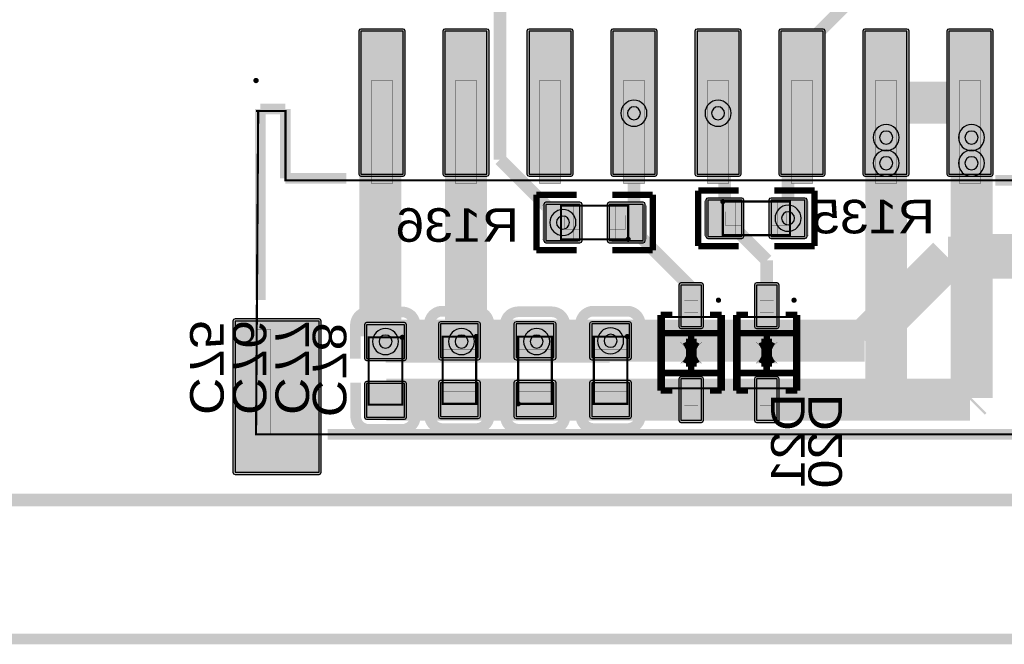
# Model space of a CAD drawing. Header units: millimetres. Extents: x -8 to 125, y -6 to 113.
# Tile 2 of 142: x 8 to 32, y -3 to 11. Entities that reach past the tile are written whole.
import ezdxf
from ezdxf.enums import TextEntityAlignment as Align

# ---------------------------------------------------------------- set-up
doc = ezdxf.new("R2010")
doc.units = ezdxf.units.MM
for name, color, linetype, true_color in [('Board Outline Layer', 7, 'Continuous', 0xff00ff), ('Bottom Layer', 7, 'Continuous', 0x0000ff), ('Bottom Paste Mask Layer', 7, 'Continuous', 0x800000), ('Bottom Silkscreen Layer', 7, 'Continuous', 0x66cc33), ('Bottom Solder Mask Layer', 7, 'Continuous', 0xaa00ff), ('Component Marking Layer', 7, 'Continuous', 0x66ffcc), ('Component Shape Layer', 7, 'Continuous', 0x00cccc), ('Document Layer', 7, 'Continuous', 0xffffff), ('Hole Layer', 7, 'Continuous', 0x222222), ('Multi-Layer', 7, 'Continuous', 0xc0c0c0), ('Pin Floating Layer', 7, 'Continuous', 0xff99ff), ('Pin Soldering Layer', 7, 'Continuous', 0xcc9999), ('Top Layer', 7, 'Continuous', 0xff0000), ('Top Paste Mask Layer', 7, 'Continuous', 0x808080), ('Top Silkscreen Layer', 7, 'Continuous', 0xffcc00), ('Top Solder Mask Layer', 7, 'Continuous', 0x800080)]:
    doc.layers.add(name, color=color, linetype=linetype, true_color=true_color)
doc.styles.get("Standard").update_dxf_attribs({"font": 'arial.ttf'})

msp = doc.modelspace()

# ---------------------------------------------------------------- hatches: boundary and pattern name
at = {"layer": 'Bottom Layer'}
for points in [[(21.46, 6.182), (21.46, 7.046), (20.653, 7.046), (20.653, 6.182)], [(22.967, 6.182), (22.967, 7.046), (22.16, 7.046), (22.16, 6.182)], [(24.507, 7.146), (24.507, 6.282), (25.313, 6.282), (25.313, 7.146)], [(26.014, 7.146), (26.014, 6.282), (26.82, 6.282), (26.82, 7.146)], [(24.355, 5.124), (23.865, 5.124), (23.865, 4.139), (24.355, 4.139)], [(26.155, 5.124), (25.665, 5.124), (25.665, 4.139), (26.155, 4.139)], [(17.282, 4.179), (16.382, 4.179), (16.382, 3.379), (17.282, 3.379)], [(19.041, 4.198), (18.141, 4.198), (18.141, 3.398), (19.041, 3.398)], [(19.941, 3.398), (20.841, 3.398), (20.841, 4.198), (19.941, 4.198)], [(22.641, 4.198), (21.741, 4.198), (21.741, 3.398), (22.641, 3.398)], [(24.355, 2.889), (23.865, 2.889), (23.865, 1.904), (24.355, 1.904)], [(26.155, 2.889), (25.665, 2.889), (25.665, 1.904), (26.155, 1.904)], [(17.282, 2.779), (16.382, 2.779), (16.382, 1.979), (17.282, 1.979)], [(19.041, 2.798), (18.141, 2.798), (18.141, 1.998), (19.041, 1.998)], [(19.941, 1.998), (20.841, 1.998), (20.841, 2.798), (19.941, 2.798)], [(22.641, 2.798), (21.741, 2.798), (21.741, 1.998), (22.641, 1.998)]]:
    msp.add_hatch(color=256, dxfattribs=at).paths.add_polyline_path(points)
at = {"layer": 'Bottom Paste Mask Layer'}
for points in [[(20.615, 7.064), (21.415, 7.064), (21.465, 7.014), (21.465, 6.786), (21.095, 6.786), (21.095, 6.456), (21.465, 6.456), (21.465, 6.214), (21.415, 6.164), (20.615, 6.164), (20.565, 6.214), (20.565, 7.014)], [(22.165, 7.014), (22.165, 6.786), (22.545, 6.786), (22.545, 6.456), (22.165, 6.456), (22.165, 6.214), (22.215, 6.164), (23.005, 6.164), (23.055, 6.214), (23.055, 7.014), (23.005, 7.064), (22.215, 7.064)], [(25.308, 6.314), (25.308, 6.542), (24.928, 6.542), (24.928, 6.872), (25.308, 6.872), (25.308, 7.114), (25.258, 7.164), (24.468, 7.164), (24.418, 7.114), (24.418, 6.314), (24.468, 6.264), (25.258, 6.264)], [(26.858, 6.264), (26.058, 6.264), (26.008, 6.314), (26.008, 6.542), (26.378, 6.542), (26.378, 6.872), (26.008, 6.872), (26.008, 7.114), (26.058, 7.164), (26.858, 7.164), (26.908, 7.114), (26.908, 6.314)], [(24.355, 5.124), (23.865, 5.124), (23.865, 4.139), (24.355, 4.139)], [(26.155, 5.124), (25.665, 5.124), (25.665, 4.139), (26.155, 4.139)], [(17.282, 4.179), (16.382, 4.179), (16.382, 3.379), (17.282, 3.379)], [(19.041, 4.198), (18.141, 4.198), (18.141, 3.398), (19.041, 3.398)], [(19.941, 3.398), (20.841, 3.398), (20.841, 4.198), (19.941, 4.198)], [(22.641, 4.198), (21.741, 4.198), (21.741, 3.398), (22.641, 3.398)], [(24.355, 2.889), (23.865, 2.889), (23.865, 1.904), (24.355, 1.904)], [(26.155, 2.889), (25.665, 2.889), (25.665, 1.904), (26.155, 1.904)], [(17.282, 2.779), (16.382, 2.779), (16.382, 1.979), (17.282, 1.979)], [(19.041, 2.798), (18.141, 2.798), (18.141, 1.998), (19.041, 1.998)], [(19.941, 1.998), (20.841, 1.998), (20.841, 2.798), (19.941, 2.798)], [(22.641, 2.798), (21.741, 2.798), (21.741, 1.998), (22.641, 1.998)]]:
    msp.add_hatch(color=256, dxfattribs=at).paths.add_polyline_path(points)
at = {"layer": 'Bottom Solder Mask Layer'}
for points in [[(21.511, 6.182), (21.511, 7.046), (21.496, 7.082), (21.46, 7.097), (20.653, 7.097), (20.618, 7.082), (20.603, 7.046), (20.603, 6.182), (20.618, 6.146), (20.653, 6.131), (21.46, 6.131), (21.496, 6.146)], [(23.017, 6.182), (23.017, 7.046), (23.003, 7.082), (22.967, 7.097), (22.16, 7.097), (22.124, 7.082), (22.109, 7.046), (22.109, 6.182), (22.124, 6.146), (22.16, 6.131), (22.967, 6.131), (23.003, 6.146)], [(24.456, 7.146), (24.456, 6.282), (24.471, 6.246), (24.507, 6.231), (25.313, 6.231), (25.349, 6.246), (25.364, 6.282), (25.364, 7.146), (25.349, 7.182), (25.313, 7.197), (24.507, 7.197), (24.471, 7.182)], [(25.963, 7.146), (25.963, 6.282), (25.978, 6.246), (26.014, 6.231), (26.82, 6.231), (26.856, 6.246), (26.871, 6.282), (26.871, 7.146), (26.856, 7.182), (26.82, 7.197), (26.014, 7.197), (25.978, 7.182)], [(24.355, 5.175), (23.865, 5.175), (23.829, 5.16), (23.814, 5.124), (23.814, 4.139), (23.829, 4.103), (23.865, 4.088), (24.355, 4.088), (24.391, 4.103), (24.406, 4.139), (24.406, 5.124), (24.391, 5.16)], [(26.155, 5.175), (25.665, 5.175), (25.629, 5.16), (25.614, 5.124), (25.614, 4.139), (25.629, 4.103), (25.665, 4.088), (26.155, 4.088), (26.191, 4.103), (26.206, 4.139), (26.206, 5.124), (26.191, 5.16)], [(17.282, 4.23), (16.382, 4.23), (16.346, 4.215), (16.331, 4.179), (16.331, 3.379), (16.346, 3.344), (16.382, 3.329), (17.282, 3.329), (17.317, 3.344), (17.332, 3.379), (17.332, 4.179), (17.317, 4.215)], [(19.041, 4.249), (18.141, 4.249), (18.105, 4.234), (18.09, 4.198), (18.09, 3.398), (18.105, 3.362), (18.141, 3.347), (19.041, 3.347), (19.077, 3.362), (19.092, 3.398), (19.092, 4.198), (19.077, 4.234)], [(19.941, 3.347), (20.841, 3.347), (20.877, 3.362), (20.892, 3.398), (20.892, 4.198), (20.877, 4.234), (20.841, 4.249), (19.941, 4.249), (19.905, 4.234), (19.89, 4.198), (19.89, 3.398), (19.905, 3.362)], [(22.641, 4.249), (21.741, 4.249), (21.705, 4.234), (21.69, 4.198), (21.69, 3.398), (21.705, 3.362), (21.741, 3.347), (22.641, 3.347), (22.677, 3.362), (22.692, 3.398), (22.692, 4.198), (22.677, 4.234)], [(17.282, 2.83), (16.382, 2.83), (16.346, 2.815), (16.331, 2.779), (16.331, 1.979), (16.346, 1.943), (16.382, 1.929), (17.282, 1.929), (17.317, 1.943), (17.332, 1.979), (17.332, 2.779), (17.317, 2.815)], [(19.041, 2.849), (18.141, 2.849), (18.105, 2.834), (18.09, 2.798), (18.09, 1.998), (18.105, 1.962), (18.141, 1.947), (19.041, 1.947), (19.077, 1.962), (19.092, 1.998), (19.092, 2.798), (19.077, 2.834)], [(19.941, 1.947), (20.841, 1.947), (20.877, 1.962), (20.892, 1.998), (20.892, 2.798), (20.877, 2.834), (20.841, 2.849), (19.941, 2.849), (19.905, 2.834), (19.89, 2.798), (19.89, 1.998), (19.905, 1.962)], [(22.641, 2.849), (21.741, 2.849), (21.705, 2.834), (21.69, 2.798), (21.69, 1.998), (21.705, 1.962), (21.741, 1.947), (22.641, 1.947), (22.677, 1.962), (22.692, 1.998), (22.692, 2.798), (22.677, 2.834)], [(24.355, 2.94), (23.865, 2.94), (23.829, 2.925), (23.814, 2.889), (23.814, 1.904), (23.829, 1.868), (23.865, 1.853), (24.355, 1.853), (24.391, 1.868), (24.406, 1.904), (24.406, 2.889), (24.391, 2.925)], [(26.155, 2.94), (25.665, 2.94), (25.629, 2.925), (25.614, 2.889), (25.614, 1.904), (25.629, 1.868), (25.665, 1.853), (26.155, 1.853), (26.191, 1.868), (26.206, 1.904), (26.206, 2.889), (26.191, 2.925)]]:
    msp.add_hatch(color=256, dxfattribs=at).paths.add_polyline_path(points)
at = {"layer": 'Component Marking Layer'}
for points in [[(13.688, 9.995, 1), (13.81, 9.995, 1)], [(24.803, 7.114, 1), (24.923, 7.114, 1)], [(22.55, 6.214, 1), (22.67, 6.214, 1)], [(24.7, 4.764, 1), (24.82, 4.764, 1)], [(26.5, 4.764, 1), (26.62, 4.764, 1)], [(17.172, 3.879, 1), (17.292, 3.879, 1)], [(18.931, 3.898, 1), (19.051, 3.898, 1)], [(22.531, 3.898, 1), (22.651, 3.898, 1)], [(19.931, 2.298, 1), (20.051, 2.298, 1)]]:
    msp.add_hatch(color=256, dxfattribs=at).paths.add_polyline_path(points)
at = {"layer": 'Document Layer'}
for points in [[(23.856, 3.768), (24.364, 3.768), (24.11, 3.514)], [(25.656, 3.768), (26.164, 3.768), (25.91, 3.514)], [(24.364, 3.26), (23.856, 3.26), (24.11, 3.514)], [(26.164, 3.26), (25.656, 3.26), (25.91, 3.514)]]:
    msp.add_hatch(color=256, dxfattribs=at).paths.add_polyline_path(points)
at = {"layer": 'Pin Floating Layer'}
for points in [[(24.273, 4.474), (23.948, 4.474), (23.948, 4.354), (24.273, 4.354)], [(26.073, 4.474), (25.748, 4.474), (25.748, 4.354), (26.073, 4.354)], [(24.273, 2.674), (23.948, 2.674), (23.948, 2.554), (24.273, 2.554)], [(26.073, 2.674), (25.748, 2.674), (25.748, 2.554), (26.073, 2.554)]]:
    msp.add_hatch(color=256, dxfattribs=at).paths.add_polyline_path(points)
at = {"layer": 'Pin Soldering Layer'}
for points in [[(16.5, 9.995), (16.998, 9.995), (16.998, 7.544), (16.5, 7.544)], [(18.499, 9.995), (18.997, 9.995), (18.997, 7.544), (18.499, 7.544)], [(20.498, 9.995), (20.998, 9.995), (20.998, 7.544), (20.498, 7.544)], [(22.499, 9.995), (22.997, 9.995), (22.997, 7.544), (22.499, 7.544)], [(24.498, 9.995), (24.999, 9.995), (24.999, 7.544), (24.498, 7.544)], [(26.5, 9.995), (26.998, 9.995), (26.998, 7.544), (26.5, 7.544)], [(28.499, 9.995), (28.997, 9.995), (28.997, 7.544), (28.499, 7.544)], [(30.498, 9.995), (30.998, 9.995), (30.998, 7.544), (30.498, 7.544)], [(24.863, 7.114), (24.863, 6.314), (25.163, 6.314), (25.163, 7.114)], [(26.463, 7.114), (26.463, 6.314), (26.163, 6.314), (26.163, 7.114)], [(21.01, 6.214), (21.01, 7.014), (21.31, 7.014), (21.31, 6.214)], [(22.61, 6.214), (22.61, 7.014), (22.31, 7.014), (22.31, 6.214)], [(24.273, 4.764), (23.948, 4.764), (23.948, 4.464), (24.273, 4.464)], [(26.073, 4.764), (25.748, 4.764), (25.748, 4.464), (26.073, 4.464)], [(13.749, 4.069), (14.1, 4.069), (14.1, 1.57), (13.749, 1.57)], [(17.232, 3.879), (16.432, 3.879), (16.432, 3.579), (17.232, 3.579)], [(18.991, 3.898), (18.191, 3.898), (18.191, 3.598), (18.991, 3.598)], [(19.991, 3.898), (20.791, 3.898), (20.791, 3.598), (19.991, 3.598)], [(22.591, 3.898), (21.791, 3.898), (21.791, 3.598), (22.591, 3.598)], [(17.232, 2.279), (16.432, 2.279), (16.432, 2.579), (17.232, 2.579)], [(18.991, 2.298), (18.191, 2.298), (18.191, 2.598), (18.991, 2.598)], [(19.991, 2.298), (20.791, 2.298), (20.791, 2.598), (19.991, 2.598)], [(22.591, 2.298), (21.791, 2.298), (21.791, 2.598), (22.591, 2.598)], [(24.273, 2.564), (23.948, 2.564), (23.948, 2.264), (24.273, 2.264)], [(26.073, 2.564), (25.748, 2.564), (25.748, 2.264), (26.073, 2.264)]]:
    msp.add_hatch(color=256, dxfattribs=at).paths.add_polyline_path(points)
at = {"layer": 'Top Layer'}
for points in [[(16.248, 11.17), (16.248, 7.769), (17.249, 7.769), (17.249, 11.17)], [(18.247, 11.17), (18.247, 7.769), (19.248, 7.769), (19.248, 11.17)], [(20.249, 11.17), (20.249, 7.769), (21.25, 7.769), (21.25, 11.17)], [(22.248, 11.17), (22.248, 7.769), (23.249, 7.769), (23.249, 11.17)], [(24.249, 11.17), (24.249, 7.769), (25.25, 7.769), (25.25, 11.17)], [(26.248, 11.17), (26.248, 7.769), (27.249, 7.769), (27.249, 11.17)], [(28.247, 11.17), (28.247, 7.769), (29.248, 7.769), (29.248, 11.17)], [(30.249, 11.17), (30.249, 7.769), (31.25, 7.769), (31.25, 11.17)], [(13.25, 4.268), (13.25, 0.669), (15.249, 0.669), (15.249, 4.268)]]:
    msp.add_hatch(color=256, dxfattribs=at).paths.add_polyline_path(points)
at = {"layer": 'Top Paste Mask Layer'}
for points in [[(16.248, 11.17), (16.248, 7.769), (17.249, 7.769), (17.249, 11.17)], [(18.247, 11.17), (18.247, 7.769), (19.248, 7.769), (19.248, 11.17)], [(20.249, 11.17), (20.249, 7.769), (21.25, 7.769), (21.25, 11.17)], [(22.248, 11.17), (22.248, 7.769), (23.249, 7.769), (23.249, 11.17)], [(24.249, 11.17), (24.249, 7.769), (25.25, 7.769), (25.25, 11.17)], [(26.248, 11.17), (26.248, 7.769), (27.249, 7.769), (27.249, 11.17)], [(28.247, 11.17), (28.247, 7.769), (29.248, 7.769), (29.248, 11.17)], [(30.249, 11.17), (30.249, 7.769), (31.25, 7.769), (31.25, 11.17)], [(13.25, 4.268), (13.25, 0.669), (15.249, 0.669), (15.249, 4.268)]]:
    msp.add_hatch(color=256, dxfattribs=at).paths.add_polyline_path(points)
at = {"layer": 'Top Solder Mask Layer'}
for points in [[(16.198, 11.17), (16.198, 7.769), (16.212, 7.733), (16.248, 7.718), (17.249, 7.718), (17.285, 7.733), (17.3, 7.769), (17.3, 11.17), (17.285, 11.206), (17.249, 11.22), (16.248, 11.22), (16.212, 11.206)], [(18.197, 11.17), (18.197, 7.769), (18.211, 7.733), (18.247, 7.718), (19.248, 7.718), (19.284, 7.733), (19.299, 7.769), (19.299, 11.17), (19.284, 11.206), (19.248, 11.22), (18.247, 11.22), (18.211, 11.206)], [(20.198, 11.17), (20.198, 7.769), (20.213, 7.733), (20.249, 7.718), (21.25, 7.718), (21.286, 7.733), (21.3, 7.769), (21.3, 11.17), (21.286, 11.206), (21.25, 11.22), (20.249, 11.22), (20.213, 11.206)], [(22.197, 11.17), (22.197, 7.769), (22.212, 7.733), (22.248, 7.718), (23.249, 7.718), (23.285, 7.733), (23.299, 7.769), (23.299, 11.17), (23.285, 11.206), (23.249, 11.22), (22.248, 11.22), (22.212, 11.206)], [(24.199, 11.17), (24.199, 7.769), (24.214, 7.733), (24.249, 7.718), (25.25, 7.718), (25.286, 7.733), (25.301, 7.769), (25.301, 11.17), (25.286, 11.206), (25.25, 11.22), (24.249, 11.22), (24.214, 11.206)], [(26.198, 11.17), (26.198, 7.769), (26.212, 7.733), (26.248, 7.718), (27.249, 7.718), (27.285, 7.733), (27.3, 7.769), (27.3, 11.17), (27.285, 11.206), (27.249, 11.22), (26.248, 11.22), (26.212, 11.206)], [(28.197, 11.17), (28.197, 7.769), (28.211, 7.733), (28.247, 7.718), (29.248, 7.718), (29.284, 7.733), (29.299, 7.769), (29.299, 11.17), (29.284, 11.206), (29.248, 11.22), (28.247, 11.22), (28.211, 11.206)], [(30.198, 11.17), (30.198, 7.769), (30.213, 7.733), (30.249, 7.718), (31.25, 7.718), (31.286, 7.733), (31.3, 7.769), (31.3, 11.17), (31.286, 11.206), (31.25, 11.22), (30.249, 11.22), (30.213, 11.206)], [(13.199, 4.268), (13.199, 0.669), (13.214, 0.633), (13.25, 0.618), (15.249, 0.618), (15.285, 0.633), (15.3, 0.669), (15.3, 4.268), (15.285, 4.304), (15.249, 4.319), (13.25, 4.319), (13.214, 4.304)]]:
    msp.add_hatch(color=256, dxfattribs=at).paths.add_polyline_path(points)

# ---------------------------------------------------------------- linework, layer by layer
at = {"layer": 'Board Outline Layer', "const_width": 0.3}
msp.add_lwpolyline([(2.794, 100.008), (116.078, 100.008), (118.746, 97.536), (118.746, 3.262), (115.042, 0.008), (2.754, 0.008), (0, 3.262), (0, 96.754)], close=True, dxfattribs=at)
at = {"layer": 'Bottom Layer'}
for points, const_width in [([(19.558, 8.113), (19.558, 14.986)], 0.3), ([(28.702, 12.699), (26.417, 10.414)], 0.3), ([(26.417, 6.714), (26.417, 10.414)], 0.3), ([(22.748, 6.799), (22.748, 9.215)], 0.3), ([(24.91, 9.055), (24.75, 9.215)], 0.3), ([(24.91, 9.055), (24.91, 6.714)], 0.3), ([(28.753, 8.636), (28.753, 8.026)], 1), ([(30.785, 8.636), (30.785, 8.026)], 1), ([(28.753, 2.417), (28.753, 8.026)], 1), ([(30.785, 5.842), (30.785, 8.026)], 1), ([(21.057, 6.614), (19.558, 8.113)], 0.3), ([(22.748, 6.799), (22.563, 6.614)], 0.3), ([(24.91, 6.714), (25.91, 5.714)], 0.3), ([(22.563, 6.614), (24.11, 5.067)], 0.3), ([(30.785, 5.842), (37.846, 5.842)], 1), ([(30.785, 2.432), (30.785, 5.842)], 1), ([(25.91, 5.714), (25.91, 4.632)], 0.3), ([(24.11, 5.067), (24.11, 4.632)], 0.3), ([(16.832, 3.779), (18.642, 3.779)], 1), ([(20.431, 3.779), (18.642, 3.779)], 1), ([(22.173, 3.779), (20.431, 3.779)], 1), ([(22.173, 3.779), (22.191, 3.798)], 1), ([(16.85, 2.398), (16.832, 2.379)], 1), ([(18.591, 2.398), (16.85, 2.398)], 1), ([(20.391, 2.398), (18.591, 2.398)], 1), ([(22.191, 2.398), (20.391, 2.398)], 1), ([(22.191, 2.398), (24.11, 2.398)], 1), ([(24.11, 2.398), (25.909, 2.398)], 1), ([(25.91, 2.396), (28.733, 2.396)], 1), ([(28.753, 2.417), (28.733, 2.396)], 1), ([(28.733, 2.396), (30.749, 2.396)], 1), ([(30.785, 2.432), (30.749, 2.396)], 1)]:
    msp.add_lwpolyline(points, dxfattribs=dict(at, const_width=const_width))
for points in [[(21.46, 6.182), (21.46, 7.046), (20.653, 7.046), (20.653, 6.182)], [(22.967, 6.182), (22.967, 7.046), (22.16, 7.046), (22.16, 6.182)], [(24.507, 7.146), (24.507, 6.282), (25.313, 6.282), (25.313, 7.146)], [(26.014, 7.146), (26.014, 6.282), (26.82, 6.282), (26.82, 7.146)], [(24.355, 5.124), (23.865, 5.124), (23.865, 4.139), (24.355, 4.139)], [(26.155, 5.124), (25.665, 5.124), (25.665, 4.139), (26.155, 4.139)], [(17.282, 4.179), (16.382, 4.179), (16.382, 3.379), (17.282, 3.379)], [(19.041, 4.198), (18.141, 4.198), (18.141, 3.398), (19.041, 3.398)], [(19.941, 3.398), (20.841, 3.398), (20.841, 4.198), (19.941, 4.198)], [(22.641, 4.198), (21.741, 4.198), (21.741, 3.398), (22.641, 3.398)], [(24.355, 2.889), (23.865, 2.889), (23.865, 1.904), (24.355, 1.904)], [(26.155, 2.889), (25.665, 2.889), (25.665, 1.904), (26.155, 1.904)], [(17.282, 2.779), (16.382, 2.779), (16.382, 1.979), (17.282, 1.979)], [(19.041, 2.798), (18.141, 2.798), (18.141, 1.998), (19.041, 1.998)], [(19.941, 1.998), (20.841, 1.998), (20.841, 2.798), (19.941, 2.798)], [(22.641, 2.798), (21.741, 2.798), (21.741, 1.998), (22.641, 1.998)]]:
    msp.add_lwpolyline(points, close=True, dxfattribs=at)
at = {"layer": 'Bottom Paste Mask Layer', "const_width": 0.00508}
for points in [[(20.615, 7.064), (21.415, 7.064), (21.465, 7.014), (21.465, 6.786), (21.095, 6.786), (21.095, 6.456), (21.465, 6.456), (21.465, 6.214), (21.415, 6.164), (20.615, 6.164), (20.565, 6.214), (20.565, 7.014)], [(20.615, 7.064), (21.415, 7.064), (21.465, 7.014), (21.465, 6.786), (21.095, 6.786), (21.095, 6.456), (21.465, 6.456), (21.465, 6.214), (21.415, 6.164), (20.615, 6.164), (20.565, 6.214), (20.565, 7.014)], [(22.165, 7.014), (22.165, 6.786), (22.545, 6.786), (22.545, 6.456), (22.165, 6.456), (22.165, 6.214), (22.215, 6.164), (23.005, 6.164), (23.055, 6.214), (23.055, 7.014), (23.005, 7.064), (22.215, 7.064)], [(22.165, 7.014), (22.165, 6.786), (22.545, 6.786), (22.545, 6.456), (22.165, 6.456), (22.165, 6.214), (22.215, 6.164), (23.005, 6.164), (23.055, 6.214), (23.055, 7.014), (23.005, 7.064), (22.215, 7.064)], [(25.308, 6.314), (25.308, 6.542), (24.928, 6.542), (24.928, 6.872), (25.308, 6.872), (25.308, 7.114), (25.258, 7.164), (24.468, 7.164), (24.418, 7.114), (24.418, 6.314), (24.468, 6.264), (25.258, 6.264)], [(25.308, 6.314), (25.308, 6.542), (24.928, 6.542), (24.928, 6.872), (25.308, 6.872), (25.308, 7.114), (25.258, 7.164), (24.468, 7.164), (24.418, 7.114), (24.418, 6.314), (24.468, 6.264), (25.258, 6.264)], [(26.858, 6.264), (26.058, 6.264), (26.008, 6.314), (26.008, 6.542), (26.378, 6.542), (26.378, 6.872), (26.008, 6.872), (26.008, 7.114), (26.058, 7.164), (26.858, 7.164), (26.908, 7.114), (26.908, 6.314)], [(26.858, 6.264), (26.058, 6.264), (26.008, 6.314), (26.008, 6.542), (26.378, 6.542), (26.378, 6.872), (26.008, 6.872), (26.008, 7.114), (26.058, 7.164), (26.858, 7.164), (26.908, 7.114), (26.908, 6.314)]]:
    msp.add_lwpolyline(points, close=True, dxfattribs=at)
at = {"layer": 'Bottom Paste Mask Layer'}
for points in [[(24.355, 5.124), (23.865, 5.124), (23.865, 4.139), (24.355, 4.139)], [(26.155, 5.124), (25.665, 5.124), (25.665, 4.139), (26.155, 4.139)], [(17.282, 4.179), (16.382, 4.179), (16.382, 3.379), (17.282, 3.379)], [(19.041, 4.198), (18.141, 4.198), (18.141, 3.398), (19.041, 3.398)], [(19.941, 3.398), (20.841, 3.398), (20.841, 4.198), (19.941, 4.198)], [(22.641, 4.198), (21.741, 4.198), (21.741, 3.398), (22.641, 3.398)], [(24.355, 2.889), (23.865, 2.889), (23.865, 1.904), (24.355, 1.904)], [(26.155, 2.889), (25.665, 2.889), (25.665, 1.904), (26.155, 1.904)], [(17.282, 2.779), (16.382, 2.779), (16.382, 1.979), (17.282, 1.979)], [(19.041, 2.798), (18.141, 2.798), (18.141, 1.998), (19.041, 1.998)], [(19.941, 1.998), (20.841, 1.998), (20.841, 2.798), (19.941, 2.798)], [(22.641, 2.798), (21.741, 2.798), (21.741, 1.998), (22.641, 1.998)]]:
    msp.add_lwpolyline(points, close=True, dxfattribs=at)
at = {"layer": 'Bottom Silkscreen Layer'}
for points, const_width in [([(20.425, 5.953), (20.425, 7.275)], 0.152), ([(20.425, 7.275), (21.384, 7.275)], 0.152), ([(20.425, 5.953), (20.425, 7.275)], 0.152), ([(20.425, 7.275), (21.384, 7.275)], 0.152), ([(23.195, 7.275), (22.236, 7.275)], 0.152), ([(23.195, 7.275), (22.236, 7.275)], 0.152), ([(23.195, 5.953), (23.195, 7.275)], 0.152), ([(23.195, 5.953), (23.195, 7.275)], 0.152), ([(25.237, 7.375), (24.278, 7.375)], 0.152), ([(24.278, 7.375), (24.278, 6.053)], 0.152), ([(25.237, 7.375), (24.278, 7.375)], 0.152), ([(24.278, 7.375), (24.278, 6.053)], 0.152), ([(26.09, 7.375), (27.049, 7.375)], 0.152), ([(26.09, 7.375), (27.049, 7.375)], 0.152), ([(27.049, 7.375), (27.049, 6.053)], 0.152), ([(27.049, 7.375), (27.049, 6.053)], 0.152), ([(24.278, 6.053), (25.237, 6.053)], 0.152), ([(24.278, 6.053), (25.237, 6.053)], 0.152), ([(27.049, 6.053), (26.09, 6.053)], 0.152), ([(27.049, 6.053), (26.09, 6.053)], 0.152), ([(21.384, 5.953), (20.425, 5.953)], 0.152), ([(21.384, 5.953), (20.425, 5.953)], 0.152), ([(22.236, 5.953), (23.195, 5.953)], 0.152), ([(22.236, 5.953), (23.195, 5.953)], 0.152), ([(16.426, 4.485), (17.226, 4.485)], 0.254), ([(16.426, 4.485), (17.226, 4.485)], 0.254), ([(18.185, 4.503), (18.985, 4.503)], 0.254), ([(18.185, 4.503), (18.985, 4.503)], 0.254), ([(20.791, 4.488), (19.991, 4.488)], 0.254), ([(20.791, 4.488), (19.991, 4.488)], 0.254), ([(21.785, 4.503), (22.585, 4.503)], 0.254), ([(21.785, 4.503), (22.585, 4.503)], 0.254), ([(23.384, 2.613), (23.384, 4.415)], 0.152), ([(23.384, 4.415), (23.662, 4.415)], 0.152), ([(23.384, 2.613), (23.384, 4.415)], 0.152), ([(23.384, 4.415), (23.662, 4.415)], 0.152), ([(24.836, 4.415), (24.558, 4.415)], 0.152), ([(24.836, 4.415), (24.558, 4.415)], 0.152), ([(24.836, 2.613), (24.836, 4.415)], 0.152), ([(24.836, 2.613), (24.836, 4.415)], 0.152), ([(25.184, 2.613), (25.184, 4.415)], 0.152), ([(25.184, 4.415), (25.462, 4.415)], 0.152), ([(25.184, 2.613), (25.184, 4.415)], 0.152), ([(25.184, 4.415), (25.462, 4.415)], 0.152), ([(26.636, 4.415), (26.358, 4.415)], 0.152), ([(26.636, 4.415), (26.358, 4.415)], 0.152), ([(26.636, 2.613), (26.636, 4.415)], 0.152), ([(26.636, 2.613), (26.636, 4.415)], 0.152), ([(16.116, 3.375), (16.116, 4.175)], 0.254), ([(16.116, 3.375), (16.116, 4.175)], 0.254), ([(17.536, 3.375), (17.536, 4.175)], 0.254), ([(17.536, 3.375), (17.536, 4.175)], 0.254), ([(17.876, 3.393), (17.876, 4.193)], 0.254), ([(17.876, 3.393), (17.876, 4.193)], 0.254), ([(19.295, 3.393), (19.295, 4.193)], 0.254), ([(19.295, 3.393), (19.295, 4.193)], 0.254), ([(19.681, 3.378), (19.681, 4.178)], 0.254), ([(19.681, 3.378), (19.681, 4.178)], 0.254), ([(21.101, 3.378), (21.101, 4.178)], 0.254), ([(21.101, 3.378), (21.101, 4.178)], 0.254), ([(21.476, 3.393), (21.476, 4.193)], 0.254), ([(21.476, 3.393), (21.476, 4.193)], 0.254), ([(22.895, 3.393), (22.895, 4.193)], 0.254), ([(22.895, 3.393), (22.895, 4.193)], 0.254), ([(24.836, 3.981), (23.384, 3.981)], 0.152), ([(24.836, 3.981), (23.384, 3.981)], 0.152), ([(24.11, 3.981), (24.108, 3.031)], 0.154), ([(24.11, 3.981), (24.108, 3.031)], 0.154), ([(26.636, 3.981), (25.184, 3.981)], 0.152), ([(26.636, 3.981), (25.184, 3.981)], 0.152), ([(25.91, 3.981), (25.908, 3.031)], 0.154), ([(25.91, 3.981), (25.908, 3.031)], 0.154), ([(24.237, 3.768), (23.983, 3.768)], 0.154), ([(23.983, 3.768), (24.107, 3.516)], 0.154), ([(24.237, 3.768), (23.983, 3.768)], 0.154), ([(23.983, 3.768), (24.107, 3.516)], 0.154), ([(24.11, 3.517), (24.237, 3.768)], 0.154), ([(24.11, 3.517), (24.237, 3.768)], 0.154), ([(26.037, 3.768), (25.783, 3.768)], 0.154), ([(25.783, 3.768), (25.907, 3.516)], 0.154), ([(26.037, 3.768), (25.783, 3.768)], 0.154), ([(25.783, 3.768), (25.907, 3.516)], 0.154), ([(25.91, 3.517), (26.037, 3.768)], 0.154), ([(25.91, 3.517), (26.037, 3.768)], 0.154), ([(23.983, 3.514), (24.237, 3.514)], 0.154), ([(23.983, 3.514), (24.237, 3.514)], 0.154), ([(24.11, 3.511), (23.983, 3.26)], 0.154), ([(24.11, 3.511), (23.983, 3.26)], 0.154), ([(24.11, 3.641), (24.11, 3.511)], 0.154), ([(24.11, 3.641), (24.11, 3.511)], 0.154), ([(24.11, 3.387), (24.11, 3.517)], 0.154), ([(24.11, 3.387), (24.11, 3.517)], 0.154), ([(24.237, 3.26), (24.113, 3.512)], 0.154), ([(24.237, 3.26), (24.113, 3.512)], 0.154), ([(25.783, 3.514), (26.037, 3.514)], 0.154), ([(25.783, 3.514), (26.037, 3.514)], 0.154), ([(25.91, 3.511), (25.783, 3.26)], 0.154), ([(25.91, 3.511), (25.783, 3.26)], 0.154), ([(25.91, 3.641), (25.91, 3.511)], 0.154), ([(25.91, 3.641), (25.91, 3.511)], 0.154), ([(25.91, 3.387), (25.91, 3.517)], 0.154), ([(25.91, 3.387), (25.91, 3.517)], 0.154), ([(26.037, 3.26), (25.913, 3.512)], 0.154), ([(26.037, 3.26), (25.913, 3.512)], 0.154), ([(23.983, 3.26), (24.237, 3.26)], 0.154), ([(23.983, 3.26), (24.237, 3.26)], 0.154), ([(25.783, 3.26), (26.037, 3.26)], 0.154), ([(25.783, 3.26), (26.037, 3.26)], 0.154), ([(24.836, 3.031), (23.384, 3.031)], 0.152), ([(24.836, 3.031), (23.384, 3.031)], 0.152), ([(26.636, 3.031), (25.184, 3.031)], 0.152), ([(26.636, 3.031), (25.184, 3.031)], 0.152), ([(16.122, 2.799), (16.122, 1.999)], 0.254), ([(16.122, 2.799), (16.122, 1.999)], 0.254), ([(17.542, 2.799), (17.542, 1.999)], 0.254), ([(17.542, 2.799), (17.542, 1.999)], 0.254), ([(17.881, 2.818), (17.881, 2.018)], 0.254), ([(17.881, 2.818), (17.881, 2.018)], 0.254), ([(19.301, 2.818), (19.301, 2.018)], 0.254), ([(19.301, 2.818), (19.301, 2.018)], 0.254), ([(19.687, 2.802), (19.687, 2.002)], 0.254), ([(19.687, 2.802), (19.687, 2.002)], 0.254), ([(21.106, 2.802), (21.106, 2.002)], 0.254), ([(21.106, 2.802), (21.106, 2.002)], 0.254), ([(21.481, 2.818), (21.481, 2.018)], 0.254), ([(21.481, 2.818), (21.481, 2.018)], 0.254), ([(22.901, 2.818), (22.901, 2.018)], 0.254), ([(22.901, 2.818), (22.901, 2.018)], 0.254), ([(23.384, 2.613), (23.662, 2.613)], 0.152), ([(23.384, 2.613), (23.662, 2.613)], 0.152), ([(24.836, 2.613), (24.558, 2.613)], 0.152), ([(24.836, 2.613), (24.558, 2.613)], 0.152), ([(25.184, 2.613), (25.462, 2.613)], 0.152), ([(25.184, 2.613), (25.462, 2.613)], 0.152), ([(26.636, 2.613), (26.358, 2.613)], 0.152), ([(26.636, 2.613), (26.358, 2.613)], 0.152), ([(16.432, 1.689), (17.232, 1.689)], 0.254), ([(16.432, 1.689), (17.232, 1.689)], 0.254), ([(18.191, 1.708), (18.991, 1.708)], 0.254), ([(18.191, 1.708), (18.991, 1.708)], 0.254), ([(20.797, 1.692), (19.997, 1.692)], 0.254), ([(20.797, 1.692), (19.997, 1.692)], 0.254), ([(21.791, 1.708), (22.591, 1.708)], 0.254), ([(21.791, 1.708), (22.591, 1.708)], 0.254)]:
    msp.add_lwpolyline(points, dxfattribs=dict(at, const_width=const_width))
at = {"layer": 'Bottom Silkscreen Layer', "const_width": 0.254}
for points in [[(16.426, 4.485, 0.414214), (16.116, 4.175)], [(16.426, 4.485, 0.414214), (16.116, 4.175)], [(17.536, 4.175, 0.414239), (17.226, 4.485)], [(17.536, 4.175, 0.414239), (17.226, 4.485)], [(18.185, 4.503, 0.414214), (17.876, 4.194)], [(18.185, 4.503, 0.414214), (17.876, 4.194)], [(19.295, 4.194, 0.414239), (18.985, 4.503)], [(19.295, 4.194, 0.414239), (18.985, 4.503)], [(19.991, 4.488, 0.414214), (19.681, 4.178)], [(19.991, 4.488, 0.414214), (19.681, 4.178)], [(21.101, 4.178, 0.414239), (20.791, 4.488)], [(21.101, 4.178, 0.414239), (20.791, 4.488)], [(21.785, 4.503, 0.414214), (21.476, 4.194)], [(21.785, 4.503, 0.414214), (21.476, 4.194)], [(22.895, 4.194, 0.414239), (22.585, 4.503)], [(22.895, 4.194, 0.414239), (22.585, 4.503)], [(16.122, 1.999, 0.414239), (16.432, 1.689)], [(16.122, 1.999, 0.414239), (16.432, 1.689)], [(17.232, 1.689, 0.414214), (17.542, 1.999)], [(17.232, 1.689, 0.414214), (17.542, 1.999)], [(17.881, 2.018, 0.414239), (18.191, 1.708)], [(17.881, 2.018, 0.414239), (18.191, 1.708)], [(18.991, 1.708, 0.414214), (19.301, 2.018)], [(18.991, 1.708, 0.414214), (19.301, 2.018)], [(19.687, 2.002, 0.414239), (19.997, 1.692)], [(19.687, 2.002, 0.414239), (19.997, 1.692)], [(20.797, 1.692, 0.414214), (21.106, 2.002)], [(20.797, 1.692, 0.414214), (21.106, 2.002)], [(21.481, 2.018, 0.414239), (21.791, 1.708)], [(21.481, 2.018, 0.414239), (21.791, 1.708)], [(22.591, 1.708, 0.414214), (22.901, 2.018)], [(22.591, 1.708, 0.414214), (22.901, 2.018)]]:
    msp.add_lwpolyline(points, format="xyb", dxfattribs=at)
at = {"layer": 'Bottom Solder Mask Layer'}
for points in [[(21.511, 6.182), (21.511, 7.046), (21.496, 7.082), (21.46, 7.097), (20.653, 7.097), (20.618, 7.082), (20.603, 7.046), (20.603, 6.182), (20.618, 6.146), (20.653, 6.131), (21.46, 6.131), (21.496, 6.146)], [(23.017, 6.182), (23.017, 7.046), (23.003, 7.082), (22.967, 7.097), (22.16, 7.097), (22.124, 7.082), (22.109, 7.046), (22.109, 6.182), (22.124, 6.146), (22.16, 6.131), (22.967, 6.131), (23.003, 6.146)], [(24.456, 7.146), (24.456, 6.282), (24.471, 6.246), (24.507, 6.231), (25.313, 6.231), (25.349, 6.246), (25.364, 6.282), (25.364, 7.146), (25.349, 7.182), (25.313, 7.197), (24.507, 7.197), (24.471, 7.182)], [(25.963, 7.146), (25.963, 6.282), (25.978, 6.246), (26.014, 6.231), (26.82, 6.231), (26.856, 6.246), (26.871, 6.282), (26.871, 7.146), (26.856, 7.182), (26.82, 7.197), (26.014, 7.197), (25.978, 7.182)], [(24.355, 5.175), (23.865, 5.175), (23.829, 5.16), (23.814, 5.124), (23.814, 4.139), (23.829, 4.103), (23.865, 4.088), (24.355, 4.088), (24.391, 4.103), (24.406, 4.139), (24.406, 5.124), (24.391, 5.16)], [(26.155, 5.175), (25.665, 5.175), (25.629, 5.16), (25.614, 5.124), (25.614, 4.139), (25.629, 4.103), (25.665, 4.088), (26.155, 4.088), (26.191, 4.103), (26.206, 4.139), (26.206, 5.124), (26.191, 5.16)], [(17.282, 4.23), (16.382, 4.23), (16.346, 4.215), (16.331, 4.179), (16.331, 3.379), (16.346, 3.344), (16.382, 3.329), (17.282, 3.329), (17.317, 3.344), (17.332, 3.379), (17.332, 4.179), (17.317, 4.215)], [(19.041, 4.249), (18.141, 4.249), (18.105, 4.234), (18.09, 4.198), (18.09, 3.398), (18.105, 3.362), (18.141, 3.347), (19.041, 3.347), (19.077, 3.362), (19.092, 3.398), (19.092, 4.198), (19.077, 4.234)], [(19.941, 3.347), (20.841, 3.347), (20.877, 3.362), (20.892, 3.398), (20.892, 4.198), (20.877, 4.234), (20.841, 4.249), (19.941, 4.249), (19.905, 4.234), (19.89, 4.198), (19.89, 3.398), (19.905, 3.362)], [(22.641, 4.249), (21.741, 4.249), (21.705, 4.234), (21.69, 4.198), (21.69, 3.398), (21.705, 3.362), (21.741, 3.347), (22.641, 3.347), (22.677, 3.362), (22.692, 3.398), (22.692, 4.198), (22.677, 4.234)], [(17.282, 2.83), (16.382, 2.83), (16.346, 2.815), (16.331, 2.779), (16.331, 1.979), (16.346, 1.943), (16.382, 1.929), (17.282, 1.929), (17.317, 1.943), (17.332, 1.979), (17.332, 2.779), (17.317, 2.815)], [(19.041, 2.849), (18.141, 2.849), (18.105, 2.834), (18.09, 2.798), (18.09, 1.998), (18.105, 1.962), (18.141, 1.947), (19.041, 1.947), (19.077, 1.962), (19.092, 1.998), (19.092, 2.798), (19.077, 2.834)], [(19.941, 1.947), (20.841, 1.947), (20.877, 1.962), (20.892, 1.998), (20.892, 2.798), (20.877, 2.834), (20.841, 2.849), (19.941, 2.849), (19.905, 2.834), (19.89, 2.798), (19.89, 1.998), (19.905, 1.962)], [(22.641, 2.849), (21.741, 2.849), (21.705, 2.834), (21.69, 2.798), (21.69, 1.998), (21.705, 1.962), (21.741, 1.947), (22.641, 1.947), (22.677, 1.962), (22.692, 1.998), (22.692, 2.798), (22.677, 2.834)], [(24.355, 2.94), (23.865, 2.94), (23.829, 2.925), (23.814, 2.889), (23.814, 1.904), (23.829, 1.868), (23.865, 1.853), (24.355, 1.853), (24.391, 1.868), (24.406, 1.904), (24.406, 2.889), (24.391, 2.925)], [(26.155, 2.94), (25.665, 2.94), (25.629, 2.925), (25.614, 2.889), (25.614, 1.904), (25.629, 1.868), (25.665, 1.853), (26.155, 1.853), (26.191, 1.868), (26.206, 1.904), (26.206, 2.889), (26.191, 2.925)]]:
    msp.add_lwpolyline(points, close=True, dxfattribs=at)
at = {"layer": 'Component Marking Layer', "const_width": 0.00508}
for points in [[(13.688, 9.995, 1), (13.81, 9.995, 1)], [(24.803, 7.114, 1), (24.923, 7.114, 1)], [(22.55, 6.214, 1), (22.67, 6.214, 1)], [(24.7, 4.764, 1), (24.82, 4.764, 1)], [(26.5, 4.764, 1), (26.62, 4.764, 1)], [(17.172, 3.879, 1), (17.292, 3.879, 1)], [(18.931, 3.898, 1), (19.051, 3.898, 1)], [(22.531, 3.898, 1), (22.651, 3.898, 1)], [(19.931, 2.298, 1), (20.051, 2.298, 1)]]:
    msp.add_lwpolyline(points, format="xyb", close=True, dxfattribs=at)
at = {"layer": 'Component Shape Layer', "const_width": 0.0508}
for points in [[(13.749, 1.57), (13.8, 9.268), (13.749, 9.268), (13.8, 9.268), (14.45, 9.268), (14.45, 7.62), (33.048, 7.62), (33.048, 9.268), (33.749, 9.268), (33.749, 1.57)], [(13.749, 1.57), (13.8, 9.268), (13.749, 9.268), (13.8, 9.268), (14.45, 9.268), (14.45, 7.62), (33.048, 7.62), (33.048, 9.268), (33.749, 9.268), (33.749, 1.57)], [(22.61, 6.214), (22.61, 7.014), (21.01, 7.014), (21.01, 6.214)], [(22.61, 6.214), (22.61, 7.014), (21.01, 7.014), (21.01, 6.214)], [(24.863, 7.114), (24.863, 6.314), (26.463, 6.314), (26.463, 7.114)], [(24.863, 7.114), (24.863, 6.314), (26.463, 6.314), (26.463, 7.114)], [(24.76, 4.364), (23.46, 4.364), (23.46, 2.664), (24.76, 2.664)], [(24.76, 4.364), (23.46, 4.364), (23.46, 2.664), (24.76, 2.664)], [(26.56, 4.364), (25.26, 4.364), (25.26, 2.664), (26.56, 2.664)], [(26.56, 4.364), (25.26, 4.364), (25.26, 2.664), (26.56, 2.664)], [(17.232, 3.879), (16.432, 3.879), (16.432, 2.279), (17.232, 2.279)], [(17.232, 3.879), (16.432, 3.879), (16.432, 2.279), (17.232, 2.279)], [(18.991, 3.898), (18.191, 3.898), (18.191, 2.298), (18.991, 2.298)], [(18.991, 3.898), (18.191, 3.898), (18.191, 2.298), (18.991, 2.298)], [(19.991, 2.298), (20.791, 2.298), (20.791, 3.898), (19.991, 3.898)], [(19.991, 2.298), (20.791, 2.298), (20.791, 3.898), (19.991, 3.898)], [(22.591, 3.898), (21.791, 3.898), (21.791, 2.298), (22.591, 2.298)], [(22.591, 3.898), (21.791, 3.898), (21.791, 2.298), (22.591, 2.298)]]:
    msp.add_lwpolyline(points, close=True, dxfattribs=at)
at = {"layer": 'Document Layer', "const_width": 0.00508}
for points in [[(23.856, 3.768), (24.364, 3.768), (24.11, 3.514)], [(23.856, 3.768), (24.364, 3.768), (24.11, 3.514)], [(25.656, 3.768), (26.164, 3.768), (25.91, 3.514)], [(25.656, 3.768), (26.164, 3.768), (25.91, 3.514)], [(24.364, 3.26), (23.856, 3.26), (24.11, 3.514)], [(24.364, 3.26), (23.856, 3.26), (24.11, 3.514)], [(26.164, 3.26), (25.656, 3.26), (25.91, 3.514)], [(26.164, 3.26), (25.656, 3.26), (25.91, 3.514)]]:
    msp.add_lwpolyline(points, close=True, dxfattribs=at)
at = {"layer": 'Document Layer', "const_width": 0.254}
msp.add_lwpolyline([(0, -3.302), (53.139, -3.302)], dxfattribs=at)
at = {"layer": 'Hole Layer'}
for points in [[(22.593, 9.215, 1), (22.903, 9.215, 1)], [(24.595, 9.215, 1), (24.905, 9.215, 1)], [(28.598, 8.636, 1), (28.908, 8.636, 1)], [(30.63, 8.636, 1), (30.94, 8.636, 1)], [(28.598, 8.026, 1), (28.908, 8.026, 1)], [(30.63, 8.026, 1), (30.94, 8.026, 1)], [(26.262, 6.714, 1), (26.572, 6.714, 1)], [(20.902, 6.614, 1), (21.212, 6.614, 1)], [(16.677, 3.779, 1), (16.987, 3.779, 1)], [(18.487, 3.779, 1), (18.797, 3.779, 1)], [(20.276, 3.779, 1), (20.586, 3.779, 1)], [(22.036, 3.798, 1), (22.346, 3.798, 1)]]:
    msp.add_lwpolyline(points, format="xyb", close=True, dxfattribs=at)
at = {"layer": 'Multi-Layer'}
for points in [[(22.438, 9.215, 1), (23.058, 9.215, 1)], [(24.44, 9.215, 1), (25.06, 9.215, 1)], [(28.443, 8.636, 1), (29.063, 8.636, 1)], [(30.475, 8.636, 1), (31.095, 8.636, 1)], [(28.443, 8.026, 1), (29.063, 8.026, 1)], [(30.475, 8.026, 1), (31.095, 8.026, 1)], [(20.747, 6.614, 1), (21.367, 6.614, 1)], [(26.107, 6.714, 1), (26.727, 6.714, 1)], [(16.522, 3.779, 1), (17.142, 3.779, 1)], [(18.332, 3.779, 1), (18.952, 3.779, 1)], [(20.121, 3.779, 1), (20.741, 3.779, 1)], [(21.881, 3.798, 1), (22.501, 3.798, 1)]]:
    msp.add_lwpolyline(points, format="xyb", close=True, dxfattribs=at)
at = {"layer": 'Pin Floating Layer', "const_width": 0.00508}
for points in [[(24.273, 4.474), (23.948, 4.474), (23.948, 4.354), (24.273, 4.354)], [(24.273, 4.474), (23.948, 4.474), (23.948, 4.354), (24.273, 4.354)], [(26.073, 4.474), (25.748, 4.474), (25.748, 4.354), (26.073, 4.354)], [(26.073, 4.474), (25.748, 4.474), (25.748, 4.354), (26.073, 4.354)], [(24.273, 2.674), (23.948, 2.674), (23.948, 2.554), (24.273, 2.554)], [(24.273, 2.674), (23.948, 2.674), (23.948, 2.554), (24.273, 2.554)], [(26.073, 2.674), (25.748, 2.674), (25.748, 2.554), (26.073, 2.554)], [(26.073, 2.674), (25.748, 2.674), (25.748, 2.554), (26.073, 2.554)]]:
    msp.add_lwpolyline(points, close=True, dxfattribs=at)
at = {"layer": 'Pin Soldering Layer', "const_width": 0.00508}
for points in [[(16.5, 9.995), (16.998, 9.995), (16.998, 7.544), (16.5, 7.544)], [(16.5, 9.995), (16.998, 9.995), (16.998, 7.544), (16.5, 7.544)], [(18.499, 9.995), (18.997, 9.995), (18.997, 7.544), (18.499, 7.544)], [(18.499, 9.995), (18.997, 9.995), (18.997, 7.544), (18.499, 7.544)], [(20.498, 9.995), (20.998, 9.995), (20.998, 7.544), (20.498, 7.544)], [(20.498, 9.995), (20.998, 9.995), (20.998, 7.544), (20.498, 7.544)], [(22.499, 9.995), (22.997, 9.995), (22.997, 7.544), (22.499, 7.544)], [(22.499, 9.995), (22.997, 9.995), (22.997, 7.544), (22.499, 7.544)], [(24.498, 9.995), (24.999, 9.995), (24.999, 7.544), (24.498, 7.544)], [(24.498, 9.995), (24.999, 9.995), (24.999, 7.544), (24.498, 7.544)], [(26.5, 9.995), (26.998, 9.995), (26.998, 7.544), (26.5, 7.544)], [(26.5, 9.995), (26.998, 9.995), (26.998, 7.544), (26.5, 7.544)], [(28.499, 9.995), (28.997, 9.995), (28.997, 7.544), (28.499, 7.544)], [(28.499, 9.995), (28.997, 9.995), (28.997, 7.544), (28.499, 7.544)], [(30.498, 9.995), (30.998, 9.995), (30.998, 7.544), (30.498, 7.544)], [(30.498, 9.995), (30.998, 9.995), (30.998, 7.544), (30.498, 7.544)], [(24.863, 7.114), (24.863, 6.314), (25.163, 6.314), (25.163, 7.114)], [(24.863, 7.114), (24.863, 6.314), (25.163, 6.314), (25.163, 7.114)], [(26.463, 7.114), (26.463, 6.314), (26.163, 6.314), (26.163, 7.114)], [(26.463, 7.114), (26.463, 6.314), (26.163, 6.314), (26.163, 7.114)], [(21.01, 6.214), (21.01, 7.014), (21.31, 7.014), (21.31, 6.214)], [(21.01, 6.214), (21.01, 7.014), (21.31, 7.014), (21.31, 6.214)], [(22.61, 6.214), (22.61, 7.014), (22.31, 7.014), (22.31, 6.214)], [(22.61, 6.214), (22.61, 7.014), (22.31, 7.014), (22.31, 6.214)], [(24.273, 4.764), (23.948, 4.764), (23.948, 4.464), (24.273, 4.464)], [(24.273, 4.764), (23.948, 4.764), (23.948, 4.464), (24.273, 4.464)], [(26.073, 4.764), (25.748, 4.764), (25.748, 4.464), (26.073, 4.464)], [(26.073, 4.764), (25.748, 4.764), (25.748, 4.464), (26.073, 4.464)], [(13.749, 4.069), (14.1, 4.069), (14.1, 1.57), (13.749, 1.57)], [(13.749, 4.069), (14.1, 4.069), (14.1, 1.57), (13.749, 1.57)], [(17.232, 3.879), (16.432, 3.879), (16.432, 3.579), (17.232, 3.579)], [(17.232, 3.879), (16.432, 3.879), (16.432, 3.579), (17.232, 3.579)], [(18.991, 3.898), (18.191, 3.898), (18.191, 3.598), (18.991, 3.598)], [(18.991, 3.898), (18.191, 3.898), (18.191, 3.598), (18.991, 3.598)], [(19.991, 3.898), (20.791, 3.898), (20.791, 3.598), (19.991, 3.598)], [(19.991, 3.898), (20.791, 3.898), (20.791, 3.598), (19.991, 3.598)], [(22.591, 3.898), (21.791, 3.898), (21.791, 3.598), (22.591, 3.598)], [(22.591, 3.898), (21.791, 3.898), (21.791, 3.598), (22.591, 3.598)], [(17.232, 2.279), (16.432, 2.279), (16.432, 2.579), (17.232, 2.579)], [(17.232, 2.279), (16.432, 2.279), (16.432, 2.579), (17.232, 2.579)], [(18.991, 2.298), (18.191, 2.298), (18.191, 2.598), (18.991, 2.598)], [(18.991, 2.298), (18.191, 2.298), (18.191, 2.598), (18.991, 2.598)], [(19.991, 2.298), (20.791, 2.298), (20.791, 2.598), (19.991, 2.598)], [(19.991, 2.298), (20.791, 2.298), (20.791, 2.598), (19.991, 2.598)], [(22.591, 2.298), (21.791, 2.298), (21.791, 2.598), (22.591, 2.598)], [(22.591, 2.298), (21.791, 2.298), (21.791, 2.598), (22.591, 2.598)], [(24.273, 2.564), (23.948, 2.564), (23.948, 2.264), (24.273, 2.264)], [(24.273, 2.564), (23.948, 2.564), (23.948, 2.264), (24.273, 2.264)], [(26.073, 2.564), (25.748, 2.564), (25.748, 2.264), (26.073, 2.264)], [(26.073, 2.564), (25.748, 2.564), (25.748, 2.264), (26.073, 2.264)]]:
    msp.add_lwpolyline(points, close=True, dxfattribs=at)
at = {"layer": 'Top Layer'}
for points in [[(16.248, 11.17), (16.248, 7.769), (17.249, 7.769), (17.249, 11.17)], [(18.247, 11.17), (18.247, 7.769), (19.248, 7.769), (19.248, 11.17)], [(20.249, 11.17), (20.249, 7.769), (21.25, 7.769), (21.25, 11.17)], [(22.248, 11.17), (22.248, 7.769), (23.249, 7.769), (23.249, 11.17)], [(24.249, 11.17), (24.249, 7.769), (25.25, 7.769), (25.25, 11.17)], [(26.248, 11.17), (26.248, 7.769), (27.249, 7.769), (27.249, 11.17)], [(28.247, 11.17), (28.247, 7.769), (29.248, 7.769), (29.248, 11.17)], [(30.249, 11.17), (30.249, 7.769), (31.25, 7.769), (31.25, 11.17)], [(13.25, 4.268), (13.25, 0.669), (15.249, 0.669), (15.249, 4.268)]]:
    msp.add_lwpolyline(points, close=True, dxfattribs=at)
at = {"layer": 'Top Layer', "const_width": 1}
for points in [[(16.749, 9.469), (16.71, 9.43)], [(16.71, 9.43), (16.71, 3.901)], [(18.748, 9.469), (18.748, 3.886)], [(28.748, 9.469), (30.749, 9.469)], [(30.226, 5.78), (28.244, 3.798)], [(35.814, 5.78), (30.226, 5.78)], [(16.71, 3.901), (16.832, 3.779)], [(16.85, 3.798), (16.832, 3.779)], [(16.85, 3.798), (18.66, 3.798)], [(18.66, 3.798), (18.642, 3.779)], [(18.748, 3.886), (18.66, 3.798)], [(18.66, 3.798), (22.191, 3.798)], [(28.244, 3.798), (22.191, 3.798)]]:
    msp.add_lwpolyline(points, dxfattribs=at)
at = {"layer": 'Top Paste Mask Layer'}
for points in [[(16.248, 11.17), (16.248, 7.769), (17.249, 7.769), (17.249, 11.17)], [(18.247, 11.17), (18.247, 7.769), (19.248, 7.769), (19.248, 11.17)], [(20.249, 11.17), (20.249, 7.769), (21.25, 7.769), (21.25, 11.17)], [(22.248, 11.17), (22.248, 7.769), (23.249, 7.769), (23.249, 11.17)], [(24.249, 11.17), (24.249, 7.769), (25.25, 7.769), (25.25, 11.17)], [(26.248, 11.17), (26.248, 7.769), (27.249, 7.769), (27.249, 11.17)], [(28.247, 11.17), (28.247, 7.769), (29.248, 7.769), (29.248, 11.17)], [(30.249, 11.17), (30.249, 7.769), (31.25, 7.769), (31.25, 11.17)], [(13.25, 4.268), (13.25, 0.669), (15.249, 0.669), (15.249, 4.268)]]:
    msp.add_lwpolyline(points, close=True, dxfattribs=at)
at = {"layer": 'Top Silkscreen Layer', "const_width": 0.254}
for points in [[(13.848, 9.319), (14.45, 9.319)], [(13.848, 9.319), (13.848, 4.77)], [(13.848, 9.319), (14.45, 9.319)], [(13.848, 9.319), (13.848, 4.77)], [(14.45, 9.319), (14.45, 7.668)], [(14.45, 9.319), (14.45, 7.668)], [(14.45, 7.668), (15.898, 7.668)], [(14.45, 7.668), (15.898, 7.668)], [(33, 7.62), (31.349, 7.62)], [(33, 7.62), (31.349, 7.62)], [(31.999, 1.57), (15.458, 1.57)], [(31.999, 1.57), (15.458, 1.57)]]:
    msp.add_lwpolyline(points, dxfattribs=at)
at = {"layer": 'Top Solder Mask Layer'}
for points in [[(16.198, 11.17), (16.198, 7.769), (16.212, 7.733), (16.248, 7.718), (17.249, 7.718), (17.285, 7.733), (17.3, 7.769), (17.3, 11.17), (17.285, 11.206), (17.249, 11.22), (16.248, 11.22), (16.212, 11.206)], [(18.197, 11.17), (18.197, 7.769), (18.211, 7.733), (18.247, 7.718), (19.248, 7.718), (19.284, 7.733), (19.299, 7.769), (19.299, 11.17), (19.284, 11.206), (19.248, 11.22), (18.247, 11.22), (18.211, 11.206)], [(20.198, 11.17), (20.198, 7.769), (20.213, 7.733), (20.249, 7.718), (21.25, 7.718), (21.286, 7.733), (21.3, 7.769), (21.3, 11.17), (21.286, 11.206), (21.25, 11.22), (20.249, 11.22), (20.213, 11.206)], [(22.197, 11.17), (22.197, 7.769), (22.212, 7.733), (22.248, 7.718), (23.249, 7.718), (23.285, 7.733), (23.299, 7.769), (23.299, 11.17), (23.285, 11.206), (23.249, 11.22), (22.248, 11.22), (22.212, 11.206)], [(24.199, 11.17), (24.199, 7.769), (24.214, 7.733), (24.249, 7.718), (25.25, 7.718), (25.286, 7.733), (25.301, 7.769), (25.301, 11.17), (25.286, 11.206), (25.25, 11.22), (24.249, 11.22), (24.214, 11.206)], [(26.198, 11.17), (26.198, 7.769), (26.212, 7.733), (26.248, 7.718), (27.249, 7.718), (27.285, 7.733), (27.3, 7.769), (27.3, 11.17), (27.285, 11.206), (27.249, 11.22), (26.248, 11.22), (26.212, 11.206)], [(28.197, 11.17), (28.197, 7.769), (28.211, 7.733), (28.247, 7.718), (29.248, 7.718), (29.284, 7.733), (29.299, 7.769), (29.299, 11.17), (29.284, 11.206), (29.248, 11.22), (28.247, 11.22), (28.211, 11.206)], [(30.198, 11.17), (30.198, 7.769), (30.213, 7.733), (30.249, 7.718), (31.25, 7.718), (31.286, 7.733), (31.3, 7.769), (31.3, 11.17), (31.286, 11.206), (31.25, 11.22), (30.249, 11.22), (30.213, 11.206)], [(13.199, 4.268), (13.199, 0.669), (13.214, 0.633), (13.25, 0.618), (15.249, 0.618), (15.285, 0.633), (15.3, 0.669), (15.3, 4.268), (15.285, 4.304), (15.249, 4.319), (13.25, 4.319), (13.214, 4.304)]]:
    msp.add_lwpolyline(points, close=True, dxfattribs=at)

# ---------------------------------------------------------------- texts
at = {"layer": 'Bottom Silkscreen Layer', "text_generation_flag": 2, "width": 1.1}
for s, rotation, p in [('R135', 1440, (29.91, 6.114)), ('R136', 1080, (20.01, 5.914)), ('C75', 270, (11.938, 2.032)), ('C76', 270, (12.954, 2.032)), ('C77', 270, (13.97, 2.032)), ('C78', 270, (14.859, 1.979)), ('D21', 90, (27.051, 2.543)), ('D20', 90, (27.94, 2.54))]:
    msp.add_text(s, height=0.8001, rotation=rotation, dxfattribs=at).set_placement(p, align=Align.BOTTOM_LEFT)

doc.saveas('drawing.dxf')
